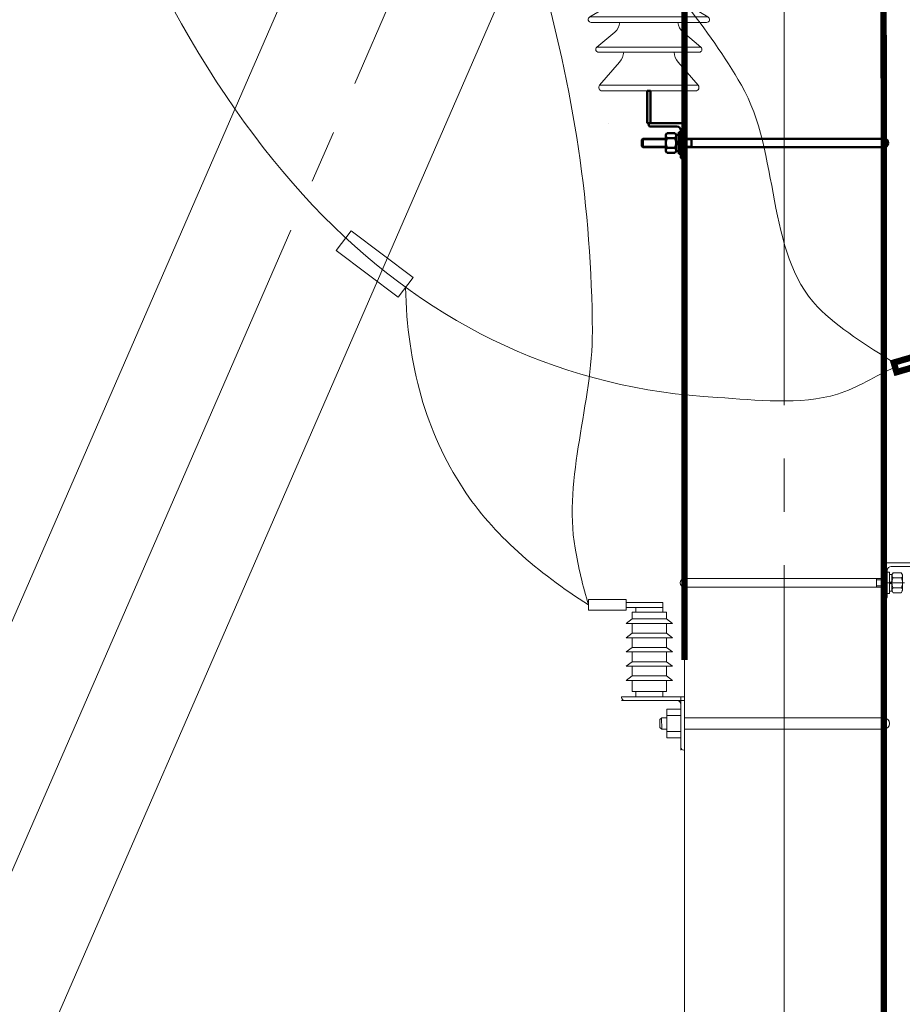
# Model space of a CAD drawing. Header units: millimetres. Extents: x 0 to 630, y 0 to 297.
# Tile 6 of 22: x 102 to 127, y 206 to 233. Entities that reach past the tile are written whole.
import ezdxf

# ---------------------------------------------------------------- set-up
doc = ezdxf.new("R2010")
doc.units = ezdxf.units.MM
for name, pattern in [('K5LT_AXLED', [26.939054, 22.439054, -1.5, 1.5, -1.5]), ('K5LT_BASIC', [0]), ('K5LT_THIN', [0])]:
    doc.linetypes.add(name, pattern=pattern)
doc.layers.add('Системный слой', color=7, linetype='Continuous')

# ---------------------------------------------------------------- blocks, each defined once
blk = doc.blocks.new('U27')
at = {"layer": 'Системный слой', "color": 7, "linetype": 'K5LT_THIN', "lineweight": 18}
for p, q in [((111.238, 226.777), (111.659, 227.336)), ((111.659, 227.336), (113.401, 226.025)), ((112.98, 225.466), (111.238, 226.777)), ((113.401, 226.025), (112.98, 225.466))]:
    blk.add_line(p, q, dxfattribs=at)
blk = doc.blocks.new('U57')
at = {"layer": 'Системный слой', "color": 7, "linetype": 'K5LT_THIN', "lineweight": 18}
for p, q in [((126.725, 217.44), (126.725, 217.74)), ((126.725, 217.74), (126.785, 217.74)), ((126.785, 217.74), (126.785, 217.44)), ((126.725, 217.44), (126.725, 217.14)), ((126.785, 217.14), (126.785, 217.44)), ((126.725, 217.14), (126.785, 217.14))]:
    blk.add_line(p, q, dxfattribs=at)
blk = doc.blocks.new('U58')
at = {"layer": 'Системный слой', "color": 7, "linetype": 'K5LT_THIN', "lineweight": 18}
for p, q in [((126.785, 217.44), (126.785, 217.673)), ((126.785, 217.673), (126.855, 217.673)), ((126.855, 217.673), (126.855, 217.44)), ((126.785, 217.453), (126.855, 217.479)), ((126.785, 217.44), (126.785, 217.207)), ((126.855, 217.427), (126.785, 217.401)), ((126.855, 217.207), (126.855, 217.44)), ((126.785, 217.207), (126.855, 217.207))]:
    blk.add_line(p, q, dxfattribs=at)
blk = doc.blocks.new('U59')
at = {"layer": 'Системный слой', "color": 7, "linetype": 'K5LT_THIN', "lineweight": 18}
for p, q in [((126.855, 217.66), (126.888, 217.717)), ((126.855, 217.44), (126.855, 217.66)), ((126.888, 217.717), (127.118, 217.717)), ((126.888, 217.578), (127.118, 217.578)), ((127.118, 217.717), (127.151, 217.66)), ((127.151, 217.66), (127.151, 217.44)), ((126.855, 217.44), (126.855, 217.22)), ((126.855, 217.22), (126.888, 217.163)), ((126.888, 217.301), (127.118, 217.301)), ((127.118, 217.163), (127.151, 217.22)), ((127.151, 217.22), (127.151, 217.44)), ((126.888, 217.163), (127.118, 217.163))]:
    blk.add_line(p, q, dxfattribs=at)
for centre, radius, start, end in [((127.163, 217.44), 0.308, 153.2217, 180), ((126.942, 217.643), 0.0834, 146.7145, 230.3384), ((127.065, 217.643), 0.0834, 309.6616, 33.2856), ((126.844, 217.44), 0.308, 0, 26.7783), ((127.163, 217.44), 0.308, 180, 206.7783), ((126.942, 217.237), 0.0834, 129.6616, 213.2855), ((126.844, 217.44), 0.308, 333.2217, 0), ((127.065, 217.237), 0.0834, 326.7144, 50.3384)]:
    blk.add_arc(centre, radius, start, end, dxfattribs=at)
blk = doc.blocks.new('U56')
at = {"layer": 'Системный слой', "color": 7, "linetype": 'K5LT_AXLED', "lineweight": 18}
blk.add_line((126.665, 217.44), (127.211, 217.44), dxfattribs=at)
at = {"layer": 'Системный слой'}
for name in ['U57', 'U58', 'U59']:
    blk.add_blockref(name, (0, 0), dxfattribs=at)
blk = doc.blocks.new('U60')
at = {"layer": 'Системный слой', "color": 7, "linetype": 'K5LT_THIN', "lineweight": 18}
for p, q in [((126.625, 218), (127.625, 218)), ((126.625, 217), (126.625, 218)), ((126.725, 217.79), (126.725, 217.036)), ((127.589, 217.9), (126.835, 217.9)), ((127.625, 218), (127.625, 217.936)), ((126.689, 217), (126.625, 217))]:
    blk.add_line(p, q, dxfattribs=at)
for centre, radius, start, end in [((126.835, 217.79), 0.11, 90, 180), ((127.589, 217.936), 0.036, 270, 0), ((126.689, 217.036), 0.036, 270, 0)]:
    blk.add_arc(centre, radius, start, end, dxfattribs=at)
blk = doc.blocks.new('U62')
at = {"layer": 'Системный слой', "color": 7, "linetype": 'K5LT_BASIC', "lineweight": 50}
for p, q in [((119.975, 231.266), (120.075, 231.266)), ((119.975, 230.36), (119.975, 231.266)), ((120.075, 231.266), (120.075, 230.36)), ((120.075, 230.36), (119.975, 230.36))]:
    blk.add_line(p, q, dxfattribs=at)
blk = doc.blocks.new('U63')
at = {"layer": 'Системный слой', "color": 7, "linetype": 'K5LT_BASIC', "lineweight": 50}
for p, q in [((120.925, 230.1), (120.865, 230.1)), ((120.865, 230.1), (120.865, 229.8)), ((120.925, 229.8), (120.925, 230.1)), ((120.865, 229.5), (120.865, 229.8)), ((120.925, 229.8), (120.925, 229.5)), ((120.925, 229.5), (120.865, 229.5))]:
    blk.add_line(p, q, dxfattribs=at)
blk = doc.blocks.new('U64')
at = {"layer": 'Системный слой', "color": 7, "linetype": 'K5LT_BASIC', "lineweight": 50}
for p, q in [((120.865, 230.033), (120.795, 230.033)), ((120.795, 230.033), (120.795, 229.8)), ((120.865, 229.8), (120.865, 230.033)), ((120.865, 229.814), (120.795, 229.839)), ((120.795, 229.567), (120.795, 229.8)), ((120.795, 229.787), (120.865, 229.762)), ((120.865, 229.8), (120.865, 229.567)), ((120.865, 229.567), (120.795, 229.567))]:
    blk.add_line(p, q, dxfattribs=at)
blk = doc.blocks.new('U65')
at = {"layer": 'Системный слой', "color": 7, "linetype": 'K5LT_BASIC', "lineweight": 50}
for p, q in [((120.532, 230.077), (120.499, 230.02)), ((120.499, 230.02), (120.499, 229.8)), ((120.762, 230.077), (120.532, 230.077)), ((120.795, 230.02), (120.762, 230.077)), ((120.795, 229.8), (120.795, 230.02)), ((120.499, 229.58), (120.499, 229.8)), ((120.762, 229.939), (120.532, 229.939)), ((120.795, 229.8), (120.795, 229.58)), ((120.532, 229.523), (120.499, 229.58)), ((120.762, 229.662), (120.532, 229.662)), ((120.762, 229.523), (120.532, 229.523)), ((120.795, 229.58), (120.762, 229.523))]:
    blk.add_line(p, q, dxfattribs=at)
for centre, radius, start, end in [((120.586, 230.003), 0.0834, 146.7144, 230.3384), ((120.709, 230.003), 0.0834, 309.6616, 33.2855), ((120.807, 229.8), 0.308, 153.2217, 180), ((120.807, 229.8), 0.308, 180, 206.7783), ((120.488, 229.8), 0.308, 0, 26.7783), ((120.488, 229.8), 0.308, 333.2217, 0), ((120.586, 229.598), 0.0834, 129.6616, 213.2856), ((120.709, 229.598), 0.0834, 326.7145, 50.3384)]:
    blk.add_arc(centre, radius, start, end, dxfattribs=at)
blk = doc.blocks.new('U61')
at = {"layer": 'Системный слой'}
blk.add_hatch(color=7, dxfattribs=at).paths.add_polyline_path([(119.975, 231.266), (119.975, 230.36), (120.075, 230.36), (120.075, 231.266)])
at = {"layer": 'Системный слой', "color": 7, "linetype": 'K5LT_THIN', "lineweight": 18}
for p, q in [((120.305, 234.385), (119.181, 234.386)), ((120.87, 234.384), (120.305, 234.385)), ((119.092, 234.226), (119.136, 234.16)), ((119.092, 234.226), (120.256, 234.226)), ((120.256, 234.226), (120.959, 234.226)), ((120.959, 234.226), (120.915, 234.16)), ((118.371, 233.343), (119.037, 233.74)), ((121.68, 233.343), (121.014, 233.74)), ((118.371, 233.343), (121.68, 233.343)), ((118.404, 233.188), (121.647, 233.188)), ((118.562, 232.49), (119.066, 232.915)), ((121.489, 232.49), (120.985, 232.915)), ((118.562, 232.49), (121.489, 232.49)), ((118.612, 232.353), (121.439, 232.353)), ((119.202, 232.075), (118.64, 231.424)), ((120.849, 232.075), (121.411, 231.424)), ((118.64, 231.424), (121.411, 231.424)), ((118.712, 231.266), (121.339, 231.266)), ((118.9, 230.36), (118.9, 230.36)), ((118.9, 230.36), (118.9, 230.36)), ((119.825, 229.888), (120.499, 229.888)), ((119.825, 229.712), (120.499, 229.712)), ((121.025, 229.888), (121.225, 229.888)), ((121.025, 229.712), (121.225, 229.712))]:
    blk.add_line(p, q, dxfattribs=at)
at = {"layer": 'Системный слой', "color": 7, "linetype": 'K5LT_BASIC', "lineweight": 50}
for p, q in [((121.025, 230.36), (120.025, 230.36)), ((120.025, 230.36), (120.025, 230.296)), ((120.061, 230.26), (120.815, 230.26)), ((121.025, 229.36), (121.025, 230.36)), ((120.925, 230.15), (120.925, 229.396)), ((119.825, 229.888), (119.857, 229.92)), ((119.825, 229.712), (119.825, 229.888)), ((119.857, 229.68), (119.825, 229.712)), ((119.857, 229.92), (120.499, 229.92)), ((119.857, 229.68), (119.857, 229.92)), ((119.857, 229.68), (120.497, 229.68)), ((121.025, 229.92), (121.225, 229.92)), ((121.225, 229.68), (121.025, 229.68)), ((121.225, 229.68), (121.225, 229.92)), ((121.225, 229.92), (124.025, 229.92)), ((121.225, 229.68), (124.025, 229.68)), ((126.625, 229.92), (124.025, 229.92)), ((124.025, 229.68), (126.625, 229.68)), ((120.961, 229.36), (121.025, 229.36))]:
    blk.add_line(p, q, dxfattribs=at)
at = {"layer": 'Системный слой', "color": 7, "linetype": 'K5LT_THIN', "const_width": 0.18}
for points in [[(121.025, 233.74), (121.025, 233.733)], [(121.025, 233.188), (121.025, 232.881)], [(121.025, 233.188), (121.025, 232.881)], [(121.025, 232.353), (121.025, 231.871)], [(121.025, 232.353), (121.025, 231.871)]]:
    blk.add_lwpolyline(points, dxfattribs=at)
at = {"layer": 'Системный слой', "color": 7, "linetype": 'K5LT_THIN', "lineweight": 18}
for centre, radius, start, end in [((119.173, 234.284), 0.1, 90, 215.5571), ((120.878, 234.284), 0.1, 324.4429, 90), ((118.884, 233.998), 0.3, 300.6592, 32.692), ((121.167, 233.998), 0.3, 147.308, 239.3408), ((118.404, 233.269), 0.0811, 114.0745, 270), ((121.647, 233.269), 0.0811, 270, 65.9255), ((118.803, 233.228), 0.409, 310.1084, 354.3213), ((121.248, 233.228), 0.409, 185.6787, 229.8916), ((118.612, 232.431), 0.0777, 130.1094, 270), ((121.439, 232.431), 0.0777, 270, 49.8906), ((118.835, 232.392), 0.485, 319.2341, 355.4444), ((121.216, 232.392), 0.485, 184.5556, 220.7659), ((118.712, 231.361), 0.0953, 139.2341, 270), ((121.339, 231.361), 0.0953, 270, 40.7659)]:
    blk.add_arc(centre, radius, start, end, dxfattribs=at)
at = {"layer": 'Системный слой', "color": 7, "linetype": 'K5LT_BASIC', "lineweight": 50}
for centre, radius, start, end in [((120.061, 230.296), 0.036, 180, 270), ((120.815, 230.15), 0.11, 0, 90), ((126.625, 229.8), 0.12, 270, 90), ((120.961, 229.396), 0.036, 180, 270)]:
    blk.add_arc(centre, radius, start, end, dxfattribs=at)
at = {"layer": 'Системный слой'}
for name in ['U62', 'U65', 'U64', 'U63']:
    blk.add_blockref(name, (0, 0), dxfattribs=at)
blk = doc.blocks.new('U70')
at = {"layer": 'Системный слой', "color": 7, "linetype": 'K5LT_THIN', "lineweight": 18}
for p, q in [((119.39, 216.747), (119.39, 216.887)), ((119.39, 216.887), (120.42, 216.887)), ((120.42, 216.747), (119.39, 216.747)), ((120.42, 216.887), (120.42, 216.747))]:
    blk.add_line(p, q, dxfattribs=at)
blk = doc.blocks.new('U71')
at = {"layer": 'Системный слой', "color": 7, "linetype": 'K5LT_THIN', "lineweight": 18}
for p, q in [((120.926, 213.886), (120.527, 213.886)), ((120.527, 213.886), (120.527, 213.086)), ((120.926, 213.086), (120.926, 213.886)), ((120.527, 213.086), (120.926, 213.086))]:
    blk.add_line(p, q, dxfattribs=at)
blk = doc.blocks.new('U72')
at = {"layer": 'Системный слой', "color": 7, "linetype": 'K5LT_THIN', "lineweight": 18}
for p, q in [((118.33, 216.667), (118.33, 216.967)), ((118.33, 216.967), (119.39, 216.967)), ((119.39, 216.967), (119.39, 216.667)), ((119.39, 216.667), (118.33, 216.667))]:
    blk.add_line(p, q, dxfattribs=at)

msp = doc.modelspace()

# ---------------------------------------------------------------- linework, layer by layer
at = {"layer": 'Системный слой', "color": 7, "linetype": 'K5LT_AXLED', "lineweight": 18}
for p, q in [((123.82547, 33.86288), (123.82547, 271.81437)), ((25.76437, 33.86288), (115.16541, 239.2996))]:
    msp.add_line(p, q, dxfattribs=at)
at = {"layer": 'Системный слой', "color": 7, "linetype": 'K5LT_THIN', "lineweight": 18}
for p, q in [((118.89723, 240.85801), (33.23954, 44.02321)), ((28.10469, 46.25777), (111.11191, 237.002)), ((121.02547, 217.55991), (122.88565, 217.55991)), ((122.88565, 217.55991), (126.42547, 217.55991)), ((126.42547, 217.31991), (126.42547, 217.55991)), ((126.62547, 217.55991), (126.42547, 217.55991)), ((126.62547, 217.52791), (126.42547, 217.52791)), ((122.75821, 217.31991), (121.02547, 217.31991)), ((122.75821, 217.31991), (126.62547, 217.31991)), ((126.62547, 217.35191), (126.42547, 217.35191)), ((119.66009, 216.74743), (120.42009, 216.74743)), ((119.66009, 216.74743), (119.66009, 216.61146)), ((120.42009, 216.74743), (120.42009, 216.61146)), ((119.39009, 216.2973), (119.56009, 216.42367)), ((119.56009, 216.61146), (120.52009, 216.61146)), ((119.56009, 216.61146), (119.56009, 216.42367)), ((120.52009, 216.42367), (119.56009, 216.42367)), ((120.52009, 216.61146), (120.52009, 216.42367)), ((120.69009, 216.2973), (120.52009, 216.42367)), ((119.39009, 216.2973), (120.69009, 216.2973)), ((119.56009, 216.2973), (119.56009, 216.02367)), ((120.52009, 216.2973), (120.52009, 216.02367)), ((119.39009, 215.8973), (119.56009, 216.02367)), ((119.39009, 215.8973), (120.69009, 215.8973)), ((120.52009, 216.02367), (119.56009, 216.02367)), ((119.56009, 215.8973), (119.56009, 215.62367)), ((120.69009, 215.8973), (120.52009, 216.02367)), ((120.52009, 215.8973), (120.52009, 215.62367)), ((119.39009, 215.4973), (119.56009, 215.62367)), ((120.52009, 215.62367), (119.56009, 215.62367)), ((120.69009, 215.4973), (120.52009, 215.62367)), ((119.39009, 215.4973), (120.69009, 215.4973)), ((119.56009, 215.4973), (119.56009, 215.22367)), ((120.52009, 215.4973), (120.52009, 215.22367)), ((119.39009, 215.0973), (119.56009, 215.22367)), ((119.39009, 215.0973), (120.69009, 215.0973)), ((120.52009, 215.22367), (119.56009, 215.22367)), ((119.56009, 215.0973), (119.56009, 214.82367)), ((120.69009, 215.0973), (120.52009, 215.22367)), ((120.52009, 215.0973), (120.52009, 214.82367)), ((121.02547, 215.27542), (121.02547, 212.01736)), ((119.39009, 214.6973), (119.56009, 214.82367)), ((120.52009, 214.82367), (119.56009, 214.82367)), ((120.69009, 214.6973), (120.52009, 214.82367)), ((119.39009, 214.6973), (120.69009, 214.6973)), ((119.56009, 214.6973), (119.56009, 214.3834)), ((120.52009, 214.6973), (120.52009, 214.3834)), ((119.25664, 214.21639), (119.25664, 214.23639)), ((121.02547, 214.23639), (119.25664, 214.23639)), ((119.56009, 214.3834), (120.52009, 214.3834)), ((119.66009, 214.24743), (119.66009, 214.3834)), ((120.42009, 214.24743), (120.42009, 214.3834)), ((120.92547, 214.23639), (120.92547, 212.73639)), ((121.02547, 214.13639), (119.25664, 214.13639)), ((120.38655, 213.64639), (120.33607, 213.59639)), ((120.52655, 213.64639), (120.38313, 213.64639)), ((120.38313, 213.64639), (120.38655, 213.32639)), ((120.92547, 213.71345), (120.52655, 213.71345)), ((121.02547, 213.64639), (126.62547, 213.64639)), ((120.33607, 213.59639), (120.33607, 213.37639)), ((120.38655, 213.32639), (120.33607, 213.37639)), ((120.52655, 213.32639), (120.38655, 213.32639)), ((120.92547, 213.25933), (120.52655, 213.25933)), ((121.02547, 213.32639), (126.62547, 213.32639)), ((121.02547, 212.01736), (121.02547, 189.97181))]:
    msp.add_line(p, q, dxfattribs=at)
at = {"layer": 'Системный слой', "color": 7, "linetype": 'K5LT_THIN', "const_width": 0.18}
for points in [[(121.02547, 240.50473), (121.02547, 232.17395)], [(126.62547, 230.58815), (126.61096, 239.164)], [(121.02547, 232.17395), (121.02547, 227.66671)], [(126.62547, 223.56532), (126.62547, 230.58815)], [(121.02547, 227.66671), (121.02547, 215.27542)], [(127.97245, 223.75837), (128.00215, 223.65672), (126.98469, 223.35945), (126.90616, 223.62821), (127.75833, 223.87719)], [(121.02547, 117.03354), (121.02547, 41.15353), (126.62547, 41.15353), (126.62547, 223.63542)]]:
    msp.add_lwpolyline(points, dxfattribs=at)
at = {"layer": 'Системный слой', "color": 7, "linetype": 'K5LT_THIN', "lineweight": 18}
for centre, radius, start, end in [((121.02547, 217.43991), 0.12, 90, 270), ((119.33664, 214.21639), 0.08, 180, 270), ((120.80547, 214.01639), 0.12, 0, 90), ((126.62547, 213.48639), 0.16, 270, 90), ((121.00547, 212.81639), 0.08, 180, 270)]:
    msp.add_arc(centre, radius, start, end, dxfattribs=at)
for points, knots in [([(103.31487, 241.58376), (107.18544, 229.44754), (113.399, 223.13529), (121.95556, 222.647), (123.04115, 222.58504), (124.27008, 222.42224), (125.32547, 222.74238), (125.88451, 222.91196), (126.39327, 223.26546), (126.94543, 223.49383)], [0, 0, 0, 0, 1, 1, 1, 2, 2, 2, 3, 3, 3, 3]), ([(116.92804, 234.73281), (117.91824, 231.34312), (118.4213, 227.93702), (118.43724, 224.51451), (118.44668, 222.48651), (117.61606, 220.4088), (117.95245, 218.41323), (118.04258, 217.87856), (118.16846, 217.34662), (118.33009, 216.81743)], [0, 0, 0, 0, 1, 1, 1, 2, 2, 2, 3, 3, 3, 3]), ([(121.02547, 233.73301), (121.62718, 232.99786), (122.16051, 232.2281), (122.62547, 231.42371), (123.71482, 229.53912), (123.30241, 226.7219), (124.76755, 225.19983), (125.35831, 224.58613), (126.15669, 224.1088), (126.90616, 223.62821)], [0, 0, 0, 0, 1, 1, 1, 2, 2, 2, 3, 3, 3, 3]), ([(113.19033, 225.74529), (113.23367, 223.55519), (113.77213, 221.669), (114.80574, 220.08673), (115.6501, 218.79415), (116.90391, 217.73051), (118.33009, 216.81743)], [0, 0, 0, 0, 1, 1, 1, 2, 2, 2, 2])]:
    msp.add_open_spline(points, degree=3, knots=knots, dxfattribs=at)

# ---------------------------------------------------------------- block references
at = {"layer": 'Системный слой'}
for name in ['U61', 'U27', 'U60', 'U56', 'U72', 'U70', 'U71']:
    msp.add_blockref(name, (0, 0), dxfattribs=at)

doc.saveas('drawing.dxf')
